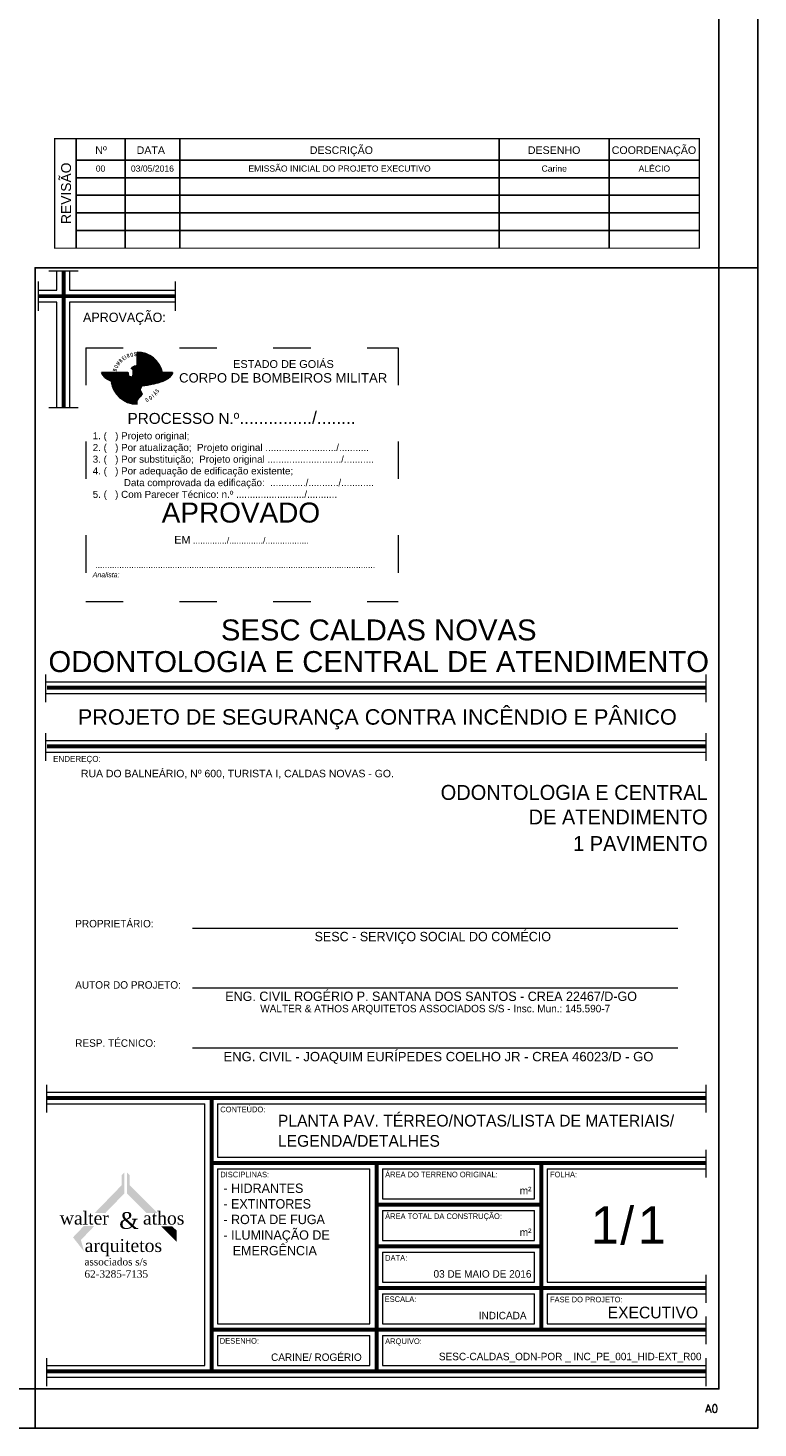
# Model space of a CAD drawing. Header units: millimetres. Extents: x 0 to 1189, y 0 to 841.
# Tile 53 of 58: x 1002 to 1189, y 0 to 358. Entities that reach past the tile are written whole.
import ezdxf
from ezdxf.enums import TextEntityAlignment as Align

# ---------------------------------------------------------------- set-up
doc = ezdxf.new("R2010")
doc.units = ezdxf.units.MM
doc.header["$LTSCALE"] = 8
doc.linetypes.add('ACAD_ISO03W100', pattern=[30, 12, -18])
for name, color, linetype in [('AMARELO CHANCELA BOMBEIRO', 50, 'Continuous'), ('CONTORNO CHANCELA BOMBEIRO', 7, 'Continuous'), ('H-FOLHAS', 7, 'Continuous'), ('HID-CARIMBO REVISÃO', 9, 'Continuous'), ('HID-CARIMBO W&A', 7, 'Continuous'), ('HID-PRANCHA', 30, 'Continuous')]:
    doc.layers.add(name, color=color, linetype=linetype)
for name, color, linetype, lineweight in [('Blocos de margens e carimbo', 7, 'Continuous', 9), ('LARANJA CHANCELA BOMBEIRO', 40, 'Continuous', 9), ('Linhas finas', 7, 'Continuous', 9), ('Linhas grossas', 8, 'Continuous', 50), ('VERMELHO CHANCELA BOMBEIRO', 12, 'Continuous', 9)]:
    doc.layers.add(name, color=color, linetype=linetype, lineweight=lineweight)
for name, color, linetype, plot in [('HID-PRANCHA-MODEL', 30, 'Continuous', False), ('HID-VIEWPORT', 252, 'Continuous', False), ('HID-VIEWPORT-CARIMBO', 250, 'Continuous', False)]:
    doc.layers.add(name, color=color, linetype=linetype, plot=plot)
doc.styles.add('ARIAL', font='arial.ttf')
doc.styles.add('BOMBEIROS', font='swisseb.ttf', dxfattribs={"width": 0.7})
doc.styles.add('FOLHA CARIMBO', font='GOTHIC.TTF')
doc.styles.add('HID-QUADRO-REVISÃO', font='arial.ttf', dxfattribs={"height": 3.5})
doc.styles.add('ROMANS', font='romans')
doc.styles.get("Standard").update_dxf_attribs({"font": 'arial.ttf'})
pattern_1 = [(135, (-3.527553, -4.9839065), (-0.006735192, -0.006735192), [])]

# ---------------------------------------------------------------- blocks, each defined once
blk = doc.blocks.new('*E38')
at = {"layer": 'HID-PRANCHA-MODEL'}
for points in [[(1154, 0), (1154, 821)], [(979, 0), (979, 287), (1154, 287)], [(1154, 287), (1154, 0)], [(0, 0), (1154, 0)], [(1154, 0), (979, 0)]]:
    blk.add_lwpolyline(points, dxfattribs=at)
blk = doc.blocks.new('CHANCELA BOMBEIROS')
at = {"layer": 'AMARELO CHANCELA BOMBEIRO'}
h = blk.add_hatch(dxfattribs=at)
h.set_pattern_fill('ANSI31', color=256, scale=0.003, angle=90, style=0)
h.set_pattern_definition(pattern_1)
h.paths.add_polyline_path([(1.33, -0.171), (1.328, -0.191), (1.421, -0.211), (1.427, -0.17)])
h.paths.add_polyline_path([(1.424, -0.217), (1.441, -0.219), (1.449, -0.168), (1.432, -0.165)])
h.paths.add_polyline_path([(1.869, -0.637), (1.916, -0.637, 0.285665), (1.453, -0.174), (1.444, -0.219, -0.279863)])
h = blk.add_hatch(dxfattribs=at)
h.set_pattern_fill('ANSI31', color=256, scale=0.003, angle=90, style=0)
h.set_pattern_definition(pattern_1)
h.paths.add_polyline_path([(1.171, -1.382), (1.18, -1.337, -0.296324), (0.748, -0.884), (0.741, -0.882), (0.72, -0.875), (0.699, -0.868, 0.308116)])
h.paths.add_polyline_path([(1.176, -1.386), (1.192, -1.389), (1.201, -1.338), (1.184, -1.335)])
h.paths.add_polyline_path([(1.198, -1.384), (1.295, -1.383), (1.296, -1.363), (1.203, -1.343)])
at = {"layer": 'LARANJA CHANCELA BOMBEIRO'}
h = blk.add_hatch(dxfattribs=at)
h.set_pattern_fill('ANSI31', color=256, scale=0.003, style=0)
h.set_pattern_definition([(45, (-3.527553, -4.9839065), (-0.006735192, 0.006735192), [])])
h.paths.add_polyline_path([(2.14, -0.762), (2.15, -0.753), (2.16, -0.743), (2.17, -0.732), (2.178, -0.721), (2.186, -0.709), (2.194, -0.696), (2.202, -0.683), (2.21, -0.669), (2.218, -0.654), (2.226, -0.637), (1.551, -0.637), (1.544, -0.658), (1.544, -0.685), (1.533, -0.713), (1.511, -0.733), (1.469, -0.745), (1.429, -0.751), (1.408, -0.751), (1.395, -0.708), (1.381, -0.663), (1.375, -0.613), (1.37, -0.556), (1.375, -0.514), (1.39, -0.479), (1.419, -0.441), (1.368, -0.454), (1.29, -0.461), (1.243, -0.473), (1.225, -0.491), (1.189, -0.506), (1.163, -0.54), (1.188, -0.536), (1.205, -0.549), (1.212, -0.575), (1.215, -0.606), (1.216, -0.642), (1.214, -0.679), (1.208, -0.718), (1.203, -0.751), (1.163, -0.745), (1.122, -0.733), (1.1, -0.713), (1.088, -0.685), (1.088, -0.658), (1.081, -0.637), (0.406, -0.637), (0.415, -0.654), (0.423, -0.669), (0.43, -0.683), (0.438, -0.696), (0.446, -0.709), (0.454, -0.721), (0.463, -0.732), (0.472, -0.743), (0.482, -0.753), (0.493, -0.762), (0.504, -0.772), (0.517, -0.781), (0.53, -0.79), (0.544, -0.798), (0.558, -0.807), (0.574, -0.815), (0.59, -0.823), (0.606, -0.831), (0.624, -0.838), (0.642, -0.846), (0.661, -0.853), (0.68, -0.861), (0.7, -0.868), (0.72, -0.875), (0.741, -0.882), (0.763, -0.888), (0.785, -0.895), (0.809, -0.902), (0.834, -0.908), (0.86, -0.915), (0.887, -0.922), (0.916, -0.928), (0.947, -0.936), (0.98, -0.943), (1.013, -0.949), (1.048, -0.956), (1.084, -0.961), (1.12, -0.966), (1.157, -0.97), (1.194, -0.972), (1.244, -1.067), (1.183, -1.196), (1.202, -1.217), (1.269, -1.1), (1.214, -1.23), (1.236, -1.254), (1.286, -1.134), (1.246, -1.264), (1.273, -1.294), (1.301, -1.171), (1.286, -1.308), (1.316, -1.341), (1.347, -1.308), (1.331, -1.171), (1.36, -1.294), (1.387, -1.264), (1.346, -1.134), (1.396, -1.254), (1.418, -1.23), (1.363, -1.1), (1.431, -1.217), (1.449, -1.196), (1.389, -1.067), (1.438, -0.972), (1.475, -0.97), (1.512, -0.966), (1.548, -0.961), (1.584, -0.956), (1.619, -0.949), (1.653, -0.943), (1.685, -0.936), (1.716, -0.928), (1.745, -0.922), (1.773, -0.915), (1.799, -0.908), (1.823, -0.902), (1.847, -0.895), (1.869, -0.888), (1.891, -0.882), (1.912, -0.875), (1.933, -0.868), (1.952, -0.861), (1.972, -0.853), (1.99, -0.846), (2.008, -0.838), (2.026, -0.831), (2.043, -0.823), (2.059, -0.815), (2.074, -0.807), (2.089, -0.798), (2.103, -0.79), (2.116, -0.781), (2.128, -0.772)])
at = {"layer": 'VERMELHO CHANCELA BOMBEIRO'}
h = blk.add_hatch(dxfattribs=at)
h.set_pattern_fill('ANSI31', color=12, scale=0.003, angle=90, style=0)
h.set_pattern_definition(pattern_1)
h.paths.add_polyline_path([(1.419, -0.441), (1.39, -0.479), (1.375, -0.514), (1.37, -0.556), (1.375, -0.613), (1.381, -0.663), (1.395, -0.708), (1.408, -0.751), (1.429, -0.751), (1.469, -0.745), (1.511, -0.733), (1.533, -0.713), (1.544, -0.685), (1.544, -0.658), (1.551, -0.637), (1.869, -0.637, 0.279863), (1.444, -0.219), (1.453, -0.174, -0.285665), (1.916, -0.637), (1.963, -0.637, 0.351591), (1.316, -0.112), (1.316, -0.459), (1.368, -0.454)])
h.paths.add_polyline_path([(1.441, -0.219), (1.424, -0.217), (1.432, -0.165), (1.449, -0.168)], flags=16)
h.paths.add_polyline_path([(1.421, -0.211), (1.328, -0.191), (1.33, -0.171), (1.427, -0.17)], flags=16)
h.paths.add_polyline_path([(1.18, -1.337), (1.171, -1.382, -0.308125), (0.699, -0.868), (0.68, -0.861), (0.661, -0.853), (0.65, -0.849, 0.384688), (1.316, -1.444), (1.316, -1.341), (1.286, -1.308), (1.301, -1.171), (1.273, -1.294), (1.246, -1.264), (1.286, -1.134), (1.236, -1.254), (1.214, -1.23), (1.269, -1.1), (1.202, -1.217), (1.183, -1.196), (1.244, -1.067), (1.194, -0.972), (1.157, -0.97), (1.12, -0.966), (1.084, -0.961), (1.048, -0.956), (1.013, -0.949), (0.98, -0.943), (0.947, -0.936), (0.916, -0.928), (0.887, -0.922), (0.86, -0.915), (0.834, -0.908), (0.809, -0.902), (0.785, -0.895), (0.763, -0.888), (0.748, -0.884, 0.296324)])
h.paths.add_polyline_path([(1.184, -1.335), (1.201, -1.338), (1.192, -1.389), (1.176, -1.386)], flags=16)
h.paths.add_polyline_path([(1.203, -1.343), (1.296, -1.363), (1.295, -1.383), (1.198, -1.384)], flags=16)
at = {"layer": 'CONTORNO CHANCELA BOMBEIRO'}
for p, q in [((1.081, -0.637), (0.406, -0.637)), ((1.189, -0.506), (1.163, -0.54)), ((1.163, -0.54), (1.188, -0.536)), ((1.188, -0.536), (1.205, -0.549)), ((1.225, -0.491), (1.189, -0.506)), ((1.205, -0.549), (1.212, -0.575)), ((1.214, -0.679), (1.208, -0.718)), ((1.212, -0.575), (1.215, -0.606)), ((1.216, -0.642), (1.214, -0.679)), ((1.215, -0.606), (1.216, -0.642)), ((1.243, -0.473), (1.225, -0.491)), ((1.29, -0.461), (1.243, -0.473)), ((1.368, -0.454), (1.29, -0.461)), ((1.419, -0.441), (1.368, -0.454)), ((1.375, -0.514), (1.37, -0.556)), ((1.37, -0.556), (1.375, -0.613)), ((1.39, -0.479), (1.375, -0.514)), ((1.375, -0.613), (1.381, -0.663)), ((1.381, -0.663), (1.395, -0.708)), ((1.419, -0.441), (1.39, -0.479)), ((1.395, -0.708), (1.408, -0.751)), ((1.511, -0.733), (1.533, -0.713)), ((1.533, -0.713), (1.544, -0.685)), ((1.544, -0.658), (1.551, -0.637)), ((1.544, -0.685), (1.544, -0.658)), ((1.551, -0.637), (2.226, -0.637)), ((1.244, -1.067), (1.183, -1.196)), ((1.194, -0.972), (1.244, -1.067)), ((1.438, -0.972), (1.389, -1.067)), ((1.389, -1.067), (1.449, -1.196)), ((1.408, -0.751), (1.429, -0.751)), ((1.429, -0.751), (1.469, -0.745)), ((1.469, -0.745), (1.511, -0.733)), ((1.183, -1.196), (1.202, -1.217)), ((1.269, -1.1), (1.202, -1.217)), ((1.214, -1.23), (1.269, -1.1)), ((1.214, -1.23), (1.236, -1.254)), ((1.286, -1.134), (1.236, -1.254)), ((1.286, -1.134), (1.246, -1.264)), ((1.246, -1.264), (1.273, -1.294)), ((1.301, -1.171), (1.273, -1.294)), ((1.286, -1.308), (1.301, -1.171)), ((1.286, -1.308), (1.316, -1.341)), ((1.347, -1.308), (1.316, -1.341)), ((1.331, -1.171), (1.36, -1.294)), ((1.347, -1.308), (1.331, -1.171)), ((1.346, -1.134), (1.396, -1.254)), ((1.346, -1.134), (1.387, -1.264)), ((1.387, -1.264), (1.36, -1.294)), ((1.363, -1.1), (1.431, -1.217)), ((1.418, -1.23), (1.363, -1.1)), ((1.418, -1.23), (1.396, -1.254)), ((1.449, -1.196), (1.431, -1.217))]:
    blk.add_line(p, q, dxfattribs=at)
for points in [[(0.406, -0.637), (0.415, -0.654), (0.423, -0.669), (0.43, -0.683), (0.438, -0.696), (0.446, -0.709), (0.454, -0.721), (0.463, -0.732), (0.472, -0.743), (0.482, -0.753), (0.493, -0.762), (0.504, -0.772), (0.517, -0.781), (0.53, -0.79), (0.544, -0.798), (0.558, -0.807), (0.574, -0.815), (0.59, -0.823), (0.606, -0.831), (0.624, -0.838), (0.642, -0.846), (0.661, -0.853), (0.68, -0.861), (0.7, -0.868), (0.72, -0.875), (0.741, -0.882), (0.763, -0.888), (0.785, -0.895), (0.809, -0.902), (0.834, -0.908), (0.86, -0.915), (0.887, -0.922), (0.916, -0.928), (0.947, -0.936), (0.98, -0.943), (1.013, -0.949), (1.048, -0.956), (1.084, -0.961), (1.12, -0.966), (1.157, -0.97), (1.194, -0.972)], [(1.208, -0.718), (1.203, -0.751), (1.163, -0.745), (1.122, -0.733), (1.1, -0.713), (1.088, -0.685), (1.088, -0.658), (1.081, -0.637), (0.406, -0.637)], [(2.226, -0.637), (2.218, -0.654), (2.21, -0.669), (2.202, -0.683), (2.194, -0.696), (2.186, -0.709), (2.178, -0.721), (2.17, -0.732), (2.16, -0.743), (2.15, -0.753), (2.14, -0.762), (2.128, -0.772), (2.116, -0.781), (2.103, -0.79), (2.089, -0.798), (2.074, -0.807), (2.059, -0.815), (2.043, -0.823), (2.026, -0.831), (2.008, -0.838), (1.99, -0.846), (1.972, -0.853), (1.952, -0.861), (1.933, -0.868), (1.912, -0.875), (1.891, -0.882), (1.869, -0.888), (1.847, -0.895), (1.823, -0.902), (1.799, -0.908), (1.773, -0.915), (1.745, -0.922), (1.716, -0.928), (1.685, -0.936), (1.653, -0.943), (1.619, -0.949), (1.584, -0.956), (1.548, -0.961), (1.512, -0.966), (1.475, -0.97), (1.438, -0.972)]]:
    blk.add_lwpolyline(points, dxfattribs=at)
at = {"layer": 'VERMELHO CHANCELA BOMBEIRO', "color": 12, "linetype": 'ACAD_ISO03W100', "ltscale": 0.01}
for p, q in [((0, 0), (0, -6.5)), ((0, 0), (8, 0)), ((8, 0), (8, -6.5)), ((0, -6.5), (8, -6.5))]:
    blk.add_line(p, q, dxfattribs=at)
at = {"layer": 'VERMELHO CHANCELA BOMBEIRO'}
for p, q in [((1.316, -0.459), (1.316, -0.112)), ((1.328, -0.191), (1.33, -0.171)), ((1.328, -0.191), (1.421, -0.211)), ((1.33, -0.171), (1.427, -0.17)), ((1.421, -0.211), (1.427, -0.17)), ((1.453, -0.174), (1.444, -0.219)), ((1.171, -1.382), (1.18, -1.337)), ((1.203, -1.343), (1.198, -1.384)), ((1.295, -1.383), (1.198, -1.384)), ((1.296, -1.363), (1.203, -1.343)), ((1.296, -1.363), (1.295, -1.383)), ((1.316, -1.444), (1.316, -1.341))]:
    blk.add_line(p, q, dxfattribs=at)
for points in [[(1.424, -0.217), (1.441, -0.219), (1.449, -0.168), (1.432, -0.165)], [(1.201, -1.338), (1.184, -1.335), (1.176, -1.386), (1.192, -1.389)]]:
    blk.add_lwpolyline(points, close=True, dxfattribs=at)
for radius, start, end in [(0.666, 12.1875, 89.6723), (0.574, 14.1641, 76.7039), (0.62, 13.101, 76.8722), (0.666, 186.1631, 270.3277), (0.62, 188.3142, 256.8156), (0.574, 190.6195, 256.6427)]:
    blk.add_arc((1.312, -0.778), radius, start, end, dxfattribs=at)
at = {"layer": 'CONTORNO CHANCELA BOMBEIRO', "style": 'BOMBEIROS', "width": 0.5}
for s, height, rotation, p in [(' B', 0.1021, 49.7056, (0.897, -0.406)), ('E', 0.102, 40.6037, (0.978, -0.33)), ('I', 0.102, 33.6204, (1.038, -0.286)), ('R', 0.102, 25.122, (1.082, -0.265)), ('O', 0.102, 13.399, (1.156, -0.239)), ('S', 0.102, 7.2831, (1.243, -0.22)), (' B', 0.1021, 76.782, (0.785, -0.635)), ('O', 0.102, 64.7679, (0.815, -0.536)), ('M', 0.102, 53.1733, (0.854, -0.462)), ('S', 0.102, 54.9271, (1.856, -1.157)), ('G', 0.102, 28.5902, (1.562, -1.395)), ('O', 0.102, 30.579, (1.655, -1.342)), ('I', 0.102, 39.6875, (1.746, -1.28)), ('Á', 0.102, 48.0772, (1.798, -1.23))]:
    blk.add_text(s, height=height, rotation=rotation, dxfattribs=at).set_placement(p)
at = {"layer": 'VERMELHO CHANCELA BOMBEIRO', "color": 12, "width": 7.55353, "attachment_point": 1}
for s, insert, char_height in [('\\pi3.7768;{\\fArial|b0|i0|c0|p34;\\H0.80376x;\\C1;\\P\\P\\P\\P\\pi2.5065;\\H1.25x;\\C12;ESTADO DE GOIÁS\\P\\pi1.1233;\\H1.2x;CORPO DE BOMBEIROS MILITAR}', (1.267, 0.749), 0.19906), ('\\pi0.89088;{\\fArial|b0|i0|c0|p34;\\H1.4066x;PROCESSO N.º\\H1.1429x;.............../........\\H0.5x;\\P\\pi0;\\H1.125x;1. (   ) Projeto original;\\P2. (   ) Por atualização;  Projeto original ........................../...........\\P3. (   ) Por substituição;  Projeto original .........................../...........\\P4. (   ) Por adequação de edificação existente;\\P^IData comprovada da edificação:  ............./.........../............\\P5. (   ) Com Parecer Técnico: n.º ........................./...........\\P\\pi1.7656;\\H2.8445x;APROVADO\\P\\pi2.0407;\\H0.23331x; \\H1.666x;EM\\H0.8x; ............../............../..................\\P\\pi3.7768;\\H0.62807x;\\P\\P\\pi0;\\H1.5922x; ....................................................................................................................\\P\\fArial|b0|i1|c0|p34;\\H0.80399x;Analista:}', (0.18, -1.63), 0.199064)]:
    blk.add_mtext(s, dxfattribs=dict(at, insert=insert, char_height=char_height))
blk = doc.blocks.new('A0')
at = {"layer": 'HID-PRANCHA', "color": 254}
for p, q in [((117.9, 29.7), (118.9, 29.7)), ((100.4, 1), (100.4, 0))]:
    blk.add_line(p, q, dxfattribs=at)
blk.add_lwpolyline([(0, 0), (118.9, 0), (118.9, 84.1), (0, 84.1)], close=True, dxfattribs=at)
at = {"layer": 'HID-PRANCHA'}
blk.add_lwpolyline([(2.5, 1), (117.9, 1), (117.9, 83.1), (2.5, 83.1)], close=True, dxfattribs=at)
at = {"layer": 'HID-PRANCHA', "color": 8, "style": 'ROMANS'}
blk.add_text('A0', height=0.2013, dxfattribs=at).set_placement((117.551, 0.336), align=Align.BOTTOM_LEFT)
blk = doc.blocks.new('A0 ABNT')
at = {"layer": 'HID-PRANCHA'}
blk.add_blockref('A0', (0, 0), dxfattribs=at)
blk = doc.blocks.new('INC-QUADRO REVISÃO')
at = {"layer": 'HID-CARIMBO REVISÃO'}
for p, q in [((628.437, 748.412), (628.437, 744.909)), ((629.999, 748.412), (629.999, 744.909)), ((631.754, 748.412), (631.754, 744.909)), ((641.968, 748.412), (641.968, 744.909)), ((645.492, 748.412), (645.492, 744.909)), ((648.374, 747.725), (628.437, 747.725)), ((648.374, 747.162), (628.437, 747.162)), ((648.374, 746.599), (628.437, 746.599)), ((648.374, 746.599), (628.437, 746.599)), ((648.374, 746.035), (628.437, 746.035)), ((648.374, 745.472), (628.437, 745.472))]:
    blk.add_line(p, q, dxfattribs=at)
at = {"layer": 'HID-CARIMBO REVISÃO', "const_width": 0.04}
blk.add_lwpolyline([(648.374, 744.909), (627.749, 744.909), (627.749, 748.412), (648.374, 748.412)], close=True, dxfattribs=at)
blk = doc.blocks.new('INC-CARIMBO-PREENCHER')
at = {"layer": 'HID-VIEWPORT-CARIMBO'}
blk.add_lwpolyline([(0, 0), (-175, 0), (-175, 287), (0, 287)], close=True, dxfattribs=at)
at = {"layer": 'HID-CARIMBO REVISÃO', "xscale": 8, "yscale": 8, "zscale": 8}
blk.add_blockref('INC-QUADRO REVISÃO', (-5191.99, -5667.27), dxfattribs=at)
at = {"layer": 'Blocos de margens e carimbo', "color": 5, "style": 'FOLHA CARIMBO'}
blk.add_attdef('1', text='', height=9.58, dxfattribs=at).set_placement((-25.63, 41.96), align=Align.MIDDLE_RIGHT)
at = {"layer": 'Blocos de margens e carimbo', "style": 'FOLHA CARIMBO'}
blk.add_attdef('XXX-HID-PE-000-GER-R00', text='', height=1.92, dxfattribs=at).set_placement((-4.46, 6.77), align=Align.BOTTOM_RIGHT)
at = {"layer": 'HID-CARIMBO REVISÃO', "color": 3, "style": 'HID-QUADRO-REVISÃO'}
for s, height, p in [('Nº', 1.948, (-159.62, 316.11)), ('DATA', 1.948, (-149.03, 316.11)), ('DESCRIÇÃO', 1.948, (-104.72, 316.11)), ('DESENHO', 1.948, (-48.91, 316.11)), ('COORDENAÇÃO', 1.9479, (-27.44, 316.11))]:
    blk.add_text(s, height=height, dxfattribs=at).set_placement(p)
blk.add_text('REVISÃO', height=2.532, rotation=90, dxfattribs=at).set_placement((-165.82, 298.19))
for tag, p in [('00', (-158.26, 311.11)), ('01/01/01', (-144.99, 311.11)), ('INÍCIO', (-97.11, 311.11)), ('DESENHISTA', (-42.15, 311.11)), ('ATHOS', (-16.53, 311.11)), ('01', (-158.26, 306.6)), ('01/01/01', (-144.99, 306.6)), ('INÍCIO', (-97.11, 306.6)), ('DESENHISTA', (-42.15, 306.6)), ('ATHOS', (-16.53, 306.6)), ('INÍCIO', (-97.11, 302.1)), ('02', (-158.26, 302.1)), ('01/01/01', (-144.99, 302.1)), ('DESENHISTA', (-42.15, 302.1)), ('ATHOS', (-16.53, 302.1)), ('03', (-158.26, 297.59)), ('01/01/01', (-144.99, 297.59)), ('INÍCIO', (-97.11, 297.59)), ('DESENHISTA', (-42.15, 297.59)), ('ATHOS', (-16.53, 297.59)), ('04', (-158.26, 293.08)), ('01/01/01', (-144.99, 293.08)), ('INÍCIO', (-97.11, 293.08)), ('DESENHISTA', (-42.15, 293.08)), ('ATHOS', (-16.53, 293.08))]:
    blk.add_attdef(tag, text='', height=1.58, dxfattribs=at).set_placement(p, align=Align.BOTTOM_CENTER)
at = {"layer": 'HID-CARIMBO W&A', "color": 5, "style": 'FOLHA CARIMBO'}
for p in [(-112.88, 70.17), (-112.88, 64.99)]:
    blk.add_attdef('PAVIMENTO', text='', height=3, dxfattribs=at).set_placement(p, align=Align.TOP_LEFT)

msp = doc.modelspace()

# ---------------------------------------------------------------- hatches: boundary and pattern name
at = {"layer": 'Blocos de margens e carimbo'}
for points in [[(1021.97, 55.04), (1019.25, 55.04), (1026.16, 62.17), (1026.16, 64.75), (1026.86, 65.45), (1026.86, 60.08)], [(1032.56, 55), (1027.51, 60.04), (1027.51, 65.41), (1028.22, 64.71), (1028.22, 62.13), (1035.34, 55)], [(1019.1, 51.68), (1015.7, 48.11), (1016.52, 45.18), (1013.69, 48.8), (1016.44, 51.68)], [(1039.08, 51.64), (1040.22, 50.51), (1040.22, 47.64), (1036.21, 51.64)]]:
    msp.add_hatch(color=253, dxfattribs=at).paths.add_polyline_path(points, flags=0)

# ---------------------------------------------------------------- linework, layer by layer
at = {"layer": 'HID-PRANCHA'}
for points in [[(1179, 297), (1179, 10)], [(1179, 10), (1004, 10)]]:
    msp.add_lwpolyline(points, dxfattribs=at)
at = {"layer": 'HID-VIEWPORT', "linetype": 'Continuous'}
msp.add_lwpolyline([(25, 10), (1179, 10), (1179, 831), (25, 831)], close=True, dxfattribs=at)
at = {"layer": 'HID-VIEWPORT-CARIMBO', "linetype": 'Continuous'}
msp.add_lwpolyline([(1004, 10), (1179, 10), (1179, 297), (1004, 297)], close=True, dxfattribs=at)
at = {"layer": 'HID-VIEWPORT-CARIMBO'}
for points in [[(1004, 10), (1004, 297)], [(1004, 297), (1004, 297), (1179, 297)], [(1179, 297), (1179, 10)], [(1179, 10), (1004, 10)]]:
    msp.add_lwpolyline(points, dxfattribs=at)
at = {"layer": 'Linhas finas'}
for p, q in [((1007.54, 296.21), (1015.04, 296.21)), ((1009.54, 291.21), (1009.54, 296.21)), ((1012.79, 296.21), (1012.79, 291.21)), ((1004.79, 293.46), (1004.79, 285.96)), ((1004.79, 291.21), (1009.54, 291.21)), ((1012.79, 291.21), (1039.79, 291.21)), ((1039.79, 293.46), (1039.79, 285.96)), ((1009.54, 288.21), (1004.79, 288.21)), ((1009.54, 261.21), (1009.54, 288.21)), ((1012.79, 288.21), (1012.79, 261.21)), ((1039.79, 288.21), (1012.79, 288.21)), ((1007.54, 261.21), (1015.04, 261.21)), ((1006.75, 185.75), (1006.75, 192.89)), ((1006.75, 191), (1175.75, 191)), ((1175.75, 185.75), (1175.75, 192.89)), ((1006.75, 188), (1175.75, 188)), ((1006.75, 170.75), (1006.75, 177.89)), ((1006.75, 176), (1175.75, 176)), ((1175.75, 170.75), (1175.75, 177.89)), ((1006.75, 173), (1175.75, 173)), ((1044.25, 127.95), (1168.5, 127.95)), ((1044.25, 112.64), (1168.5, 112.64)), ((1044.25, 97.32), (1168.5, 97.32)), ((1007, 80.74), (1007, 87.88)), ((1175.75, 80.74), (1175.75, 87.88)), ((1007, 85.99), (1175.75, 85.99)), ((1007, 82.99), (1047.44, 82.99)), ((1047.44, 16), (1047.44, 82.99)), ((1050.69, 82.99), (1175.75, 82.99)), ((1050.69, 82.99), (1050.69, 69.33)), ((1050.69, 69.33), (1175.75, 69.33)), ((1175.75, 64.08), (1175.75, 71.22)), ((1050.69, 66.33), (1050.69, 26.67)), ((1050.69, 66.33), (1089.63, 66.33)), ((1089.63, 26.67), (1089.63, 66.33)), ((1092.88, 66.33), (1131.82, 66.33)), ((1092.88, 66.33), (1092.88, 58.67)), ((1131.82, 58.67), (1131.82, 66.33)), ((1135.06, 66.33), (1175.75, 66.33)), ((1135.06, 66.33), (1135.06, 37.33)), ((1092.88, 58.67), (1131.82, 58.67)), ((1092.88, 55.67), (1092.88, 48)), ((1092.88, 55.67), (1131.82, 55.67)), ((1131.82, 48), (1131.82, 55.67)), ((1092.88, 48), (1131.82, 48)), ((1092.88, 45), (1092.88, 37.33)), ((1092.88, 45), (1131.82, 45)), ((1131.82, 37.33), (1131.82, 45)), ((1092.88, 37.33), (1131.82, 37.33)), ((1135.06, 37.33), (1175.75, 37.33)), ((1175.75, 32.08), (1175.75, 39.22)), ((1092.88, 34.33), (1092.88, 26.67)), ((1092.88, 34.33), (1131.82, 34.33)), ((1131.82, 26.67), (1131.82, 34.33)), ((1135.06, 34.33), (1175.75, 34.33)), ((1135.06, 34.33), (1135.06, 26.67)), ((1050.69, 26.67), (1089.63, 26.67)), ((1092.88, 26.67), (1131.82, 26.67)), ((1135.06, 26.67), (1175.75, 26.67)), ((1175.75, 21.42), (1175.75, 28.55)), ((1050.69, 23.67), (1050.69, 16)), ((1050.69, 23.67), (1050.69, 16)), ((1050.69, 23.67), (1089.63, 23.67)), ((1089.63, 16), (1089.63, 23.67)), ((1089.63, 16), (1089.63, 23.67)), ((1092.88, 23.67), (1175.75, 23.67)), ((1092.88, 23.67), (1092.88, 16)), ((1007, 10.75), (1007, 17.89)), ((1007, 16), (1047.44, 16)), ((1050.69, 16), (1089.63, 16)), ((1092.88, 16), (1175.75, 16)), ((1175.75, 10.75), (1175.75, 17.89)), ((1007, 13), (1175.75, 13))]:
    msp.add_line(p, q, dxfattribs=at)
at = {"layer": 'Linhas grossas', "const_width": 1}
for points in [[(1011.29, 261.21), (1011.29, 296.21)], [(1004.79, 289.71), (1039.79, 289.71)], [(1007, 189.5), (1175.75, 189.5)], [(1007, 174.5), (1175.75, 174.5)], [(1007, 84.49), (1175.75, 84.49)], [(1049.19, 84.49), (1049.19, 14.5)], [(1049.19, 67.83), (1175.75, 67.83)], [(1091.38, 67.83), (1091.38, 14.5)], [(1133.56, 67.83), (1133.56, 25.17)], [(1091.38, 57.17), (1133.56, 57.17)], [(1091.38, 46.5), (1133.56, 46.5)], [(1091.38, 35.83), (1175.75, 35.83)], [(1049.19, 25.17), (1175.75, 25.17)], [(1007, 14.5), (1175.75, 14.5)]]:
    msp.add_lwpolyline(points, dxfattribs=at)

# ---------------------------------------------------------------- block references
at = {"layer": 'CONTORNO CHANCELA BOMBEIRO', "xscale": 10, "yscale": 10, "zscale": 10}
msp.add_blockref('CHANCELA BOMBEIROS', (1016.93, 276.52), dxfattribs=at)
at = {"layer": 'H-FOLHAS'}
msp.add_blockref('*E38', (25, 10), dxfattribs=at)
at = {"layer": 'HID-PRANCHA', "xscale": 10, "yscale": 10, "zscale": 10}
msp.add_blockref('A0 ABNT', (0, 0), dxfattribs=at)
at = {"layer": 'HID-PRANCHA'}
ref = msp.add_blockref('INC-CARIMBO-PREENCHER', (1179, 10), dxfattribs=at)
ref.add_attrib('1', '1', dxfattribs={"layer": 'Blocos de margens e carimbo', "color": 5, "height": 9.58, "style": 'FOLHA CARIMBO'}).set_placement((1153.37, 51.96), align=Align.MIDDLE_RIGHT)
ref.add_attrib('PAVIMENTO', 'PLANTA PAV. TÉRREO/NOTAS/LISTA DE MATERIAIS/', dxfattribs={"layer": 'HID-CARIMBO W&A', "color": 5, "height": 3, "style": 'FOLHA CARIMBO'}).set_placement((1066.12, 80.17), align=Align.TOP_LEFT)
ref.add_attrib('PAVIMENTO', 'LEGENDA/DETALHES', dxfattribs={"layer": 'HID-CARIMBO W&A', "color": 5, "height": 3, "style": 'FOLHA CARIMBO'}).set_placement((1066.12, 74.99), align=Align.TOP_LEFT)
ref.add_attrib('XXX-HID-PE-000-GER-R00', 'SESC-CALDAS_ODN-POR _ INC_PE_001_HID-EXT_R00', dxfattribs={"layer": 'Blocos de margens e carimbo', "height": 1.9161, "style": 'FOLHA CARIMBO'}).set_placement((1174.54, 16.77), align=Align.BOTTOM_RIGHT)
ref.add_attrib('00', '00', dxfattribs={"layer": 'HID-CARIMBO REVISÃO', "color": 3, "height": 1.578, "style": 'HID-QUADRO-REVISÃO'}).set_placement((1020.74, 321.11), align=Align.BOTTOM_CENTER)
ref.add_attrib('01/01/01', '03/05/2016', dxfattribs={"layer": 'HID-CARIMBO REVISÃO', "color": 3, "height": 1.578, "style": 'HID-QUADRO-REVISÃO'}).set_placement((1034.01, 321.11), align=Align.BOTTOM_CENTER)
ref.add_attrib('INÍCIO', 'EMISSÃO INICIAL DO PROJETO EXECUTIVO', dxfattribs={"layer": 'HID-CARIMBO REVISÃO', "color": 3, "height": 1.5778, "style": 'HID-QUADRO-REVISÃO'}).set_placement((1081.89, 321.11), align=Align.BOTTOM_CENTER)
ref.add_attrib('DESENHISTA', 'Carine', dxfattribs={"layer": 'HID-CARIMBO REVISÃO', "color": 3, "height": 1.578, "style": 'HID-QUADRO-REVISÃO'}).set_placement((1136.85, 321.11), align=Align.BOTTOM_CENTER)
ref.add_attrib('ATHOS', 'ALÉCIO', dxfattribs={"layer": 'HID-CARIMBO REVISÃO', "color": 3, "height": 1.578, "style": 'HID-QUADRO-REVISÃO'}).set_placement((1162.47, 321.11), align=Align.BOTTOM_CENTER)

# ---------------------------------------------------------------- texts
at = {"layer": 'Blocos de margens e carimbo', "color": 5, "style": 'ARIAL'}
msp.add_text('PROJETO DE SEGURANÇA CONTRA INCÊNDIO E PÂNICO', height=3.958, dxfattribs=at).set_placement((1014.93, 180.03))
at = {"layer": 'Blocos de margens e carimbo'}
msp.add_text('ENG. CIVIL - JOAQUIM EURÍPEDES COELHO JR - CREA 46023/D - GO', height=2.3952, dxfattribs=at).set_placement((1052.19, 93.87))
at = {"layer": 'Blocos de margens e carimbo', "color": 5, "style": 'FOLHA CARIMBO'}
msp.add_text('1', height=9.58, dxfattribs=at).set_placement((1158.28, 51.96), align=Align.MIDDLE_LEFT)
at = {"layer": 'Blocos de margens e carimbo'}
for s, insert, char_height, width, attachment_point, line_spacing_factor in [('{\\fCentury Gothic|b0|i0|c0|p34;APROVAÇÃO:}', (1016.25, 285.49), 2.3952, 27.39, 1, 0.984117), ('\\fCentury Gothic|b0|i0|c0|p34|;ENDEREÇO:', (1008.6, 172.04), 1.5329, 14.2272, 1, 0.984117), ('RUA DO BALNEÁRIO, Nº 600, TURISTA I, CALDAS NOVAS - GO.', (1015.72, 168.48), 1.9161, 161.7762, 1, 0.984117), ('{\\fCentury Gothic|b0|i0|c0|p34;ODONTOLOGIA E CENTRAL\\PDE ATENDIMENTO}', (1176.12, 164.6), 3.8323, 89.8768, 3, 0.984117), ('{\\fCentury Gothic|b0|i0|c0|p34;1 PAVIMENTO}', (1176.12, 151.5), 3.8323, 89.8768, 3, 0.984117), ('{\\fCentury Gothic|b0|i0|c0|p34;PROPRIETÁRIO:}', (1014.25, 130.05), 1.9161, 22.5641, 1, 0.984117), ('\\pi31.263;{\\fCentury Gothic|b0|i0|c0|p34;SESC - SERVIÇO SOCIAL DO COMÉCIO}', (1044.25, 126.99), 2.3952, 124.2513, 1, 0.984117), ('{\\fCentury Gothic|b0|i0|c0|p34;AUTOR DO PROJETO:}', (1014.25, 114.37), 1.9161, 31.6361, 1, 0.984117), ('\\pi8.4078;{\\fCentury Gothic|b0|i0|c0|p34;ENG. CIVIL ROGÉRIO P. SANTANA DOS SANTOS - CREA 22467/D-GO}', (1044.25, 111.7), 2.3952, 124.2391, 1, 0.984117), ('\\pi17.359;{\\fCentury Gothic|b0|i0|c0|p34;WALTER & ATHOS ARQUITETOS ASSOCIADOS S/S - Insc. Mun.: 145.590-7}', (1044.25, 108.32), 1.91615, 124.2513, 1, 0.984117), ('{\\fCentury Gothic|b0|i0|c0|p34;RESP. TÉCNICO:}', (1014.25, 99.49), 1.9161, 22.9995, 1, 0.984117), ('{\\fCentury Gothic|b0|i0|c0|p34;CONTEÚDO:}', (1051.38, 82.26), 1.4371, 29.772, 1, 0.984117), ('{\\fCentury Gothic|b0|i0|c0|p34;DISCIPLINAS:}', (1051.38, 65.6), 1.4371, 13.95, 1, 0.984117), ('\\fCentury Gothic|b0|i0|c0|p34|;ÁREA DO TERRENO ORIGINAL:', (1093.57, 65.6), 1.4371, 34.11, 1, 0.984117), ('\\fCentury Gothic|b0|i0|c0|p34|;FOLHA:', (1135.76, 65.6), 1.4371, 8.316, 1, 0.984117), ('{\\fCentury Gothic|b0|i0|c0|p34; m²}', (1131.02, 61.73), 1.9161, 23.16, 3, 0.984117), ('\\fBookman Old Style|b0|i0|c0|p18|;walter', (1010.3, 55.39), 3.3282, 17.4291, 1, 0.985887), ('\\fBookman Old Style|b0|i0|c0|p18|;athos', (1031.59, 55.39), 3.3282, 15.6232, 1, 0.985887), ('\\fCentury Gothic|b0|i0|c0|p34|;ÁREA TOTAL DA CONSTRUÇÃO:', (1093.57, 54.93), 1.4371, 35.82, 1, 0.984117), ('{\\fCentury Gothic|b0|i0|c0|p34; m²}', (1131.02, 51.06), 1.9161, 23.16, 3, 0.984117), ('\\fBookman Old Style|b0|i0|c0|p18|;arquitetos', (1016.67, 48.38), 3.3282, 28.6426, 1, 0.985887), ('{\\fBookman Old Style|b0|i0|c0|p18;associados s/s\\P62-3285-7135}', (1016.62, 43.51), 1.9018, 31.272, 1, 0.985887), ('{\\fCentury Gothic|b0|i0|c0|p34;DATA:}', (1093.57, 44.26), 1.4371, 21.474, 1, 0.984117), ('{\\fCentury Gothic|b0|i0|c0|p34;03 DE MAIO DE 2016}', (1131.02, 40.4), 1.9161, 37.0707, 3, 0.984117), ('\\fCentury Gothic|b0|i0|c0|p34|;ESCALA:', (1093.44, 33.69), 1.4371, 9.63, 1, 0.984117), ('{\\fCentury Gothic|b0|i0|c0|p34;FASE DO PROJETO:}', (1135.76, 33.6), 1.4371, 19.2242, 1, 0.984117), ('{\\fCentury Gothic|b0|i0|c0|p34;\\C7;INDICADA}', (1129.77, 29.74), 1.9161, 23.16, 3, 0.984117), ('{\\fCentury Gothic|b0|i0|c0|p34;DESENHO:}', (1051.25, 23.02), 1.4371, 9.63, 1, 0.984117), ('\\fCentury Gothic|b0|i0|c0|p34|;ARQUIVO:', (1093.57, 22.93), 1.4371, 11.682, 1, 0.984117), ('{\\fCentury Gothic|b0|i0|c0|p34;\\C7;CARINE/ ROGÉRIO}', (1087.58, 19.08), 1.9161, 36.2351, 3, 0.984117)]:
    msp.add_mtext(s, dxfattribs=dict(at, insert=insert, char_height=char_height, width=width, attachment_point=attachment_point, line_spacing_factor=line_spacing_factor))
at = {"layer": 'Blocos de margens e carimbo', "color": 5, "attachment_point": 2}
for s, insert, char_height, width, line_spacing_factor in [('SESC CALDAS NOVAS', (1091.93, 206.96), 5.3652, 166.6093, 0.938532), ('ODONTOLOGIA E CENTRAL DE ATENDIMENTO', (1091.93, 198.86), 5.3652, 258.0661, 0.938532), ('{\\fCentury Gothic|b0|i0|c0|p34;/}', (1155.53, 56.55), 9.5807, 24.36, 0.984117)]:
    msp.add_mtext(s, dxfattribs=dict(at, insert=insert, char_height=char_height, width=width, line_spacing_factor=line_spacing_factor))
at = {"layer": 'Blocos de margens e carimbo', "color": 5, "insert": (1052.17, 62.57), "char_height": 2.3952, "attachment_point": 1, "style": 'FOLHA CARIMBO'}
msp.add_mtext_dynamic_manual_height_columns('\\pi-2.3952,l2.3952;- HIDRANTES\\P- EXTINTORES\\P- ROTA DE FUGA\\P- ILUMINAÇÃO DE EMERGÊNCIA', width=37.084, gutter_width=10, heights=[45.02], dxfattribs=at)
at = {"layer": 'Blocos de margens e carimbo', "color": 1, "insert": (1028.01, 55.25), "char_height": 4.2791, "width": 5.9394, "attachment_point": 2, "line_spacing_factor": 0.985887}
msp.add_mtext('\\fBookman Old Style|b0|i0|c0|p18|;&', dxfattribs=at)
at = {"layer": 'HID-CARIMBO W&A', "color": 1, "insert": (1162.1, 31.06), "char_height": 3, "width": 24.84, "attachment_point": 2, "line_spacing_factor": 0.984117, "style": 'FOLHA CARIMBO'}
msp.add_mtext('EXECUTIVO', dxfattribs=at)

doc.saveas('drawing.dxf')
